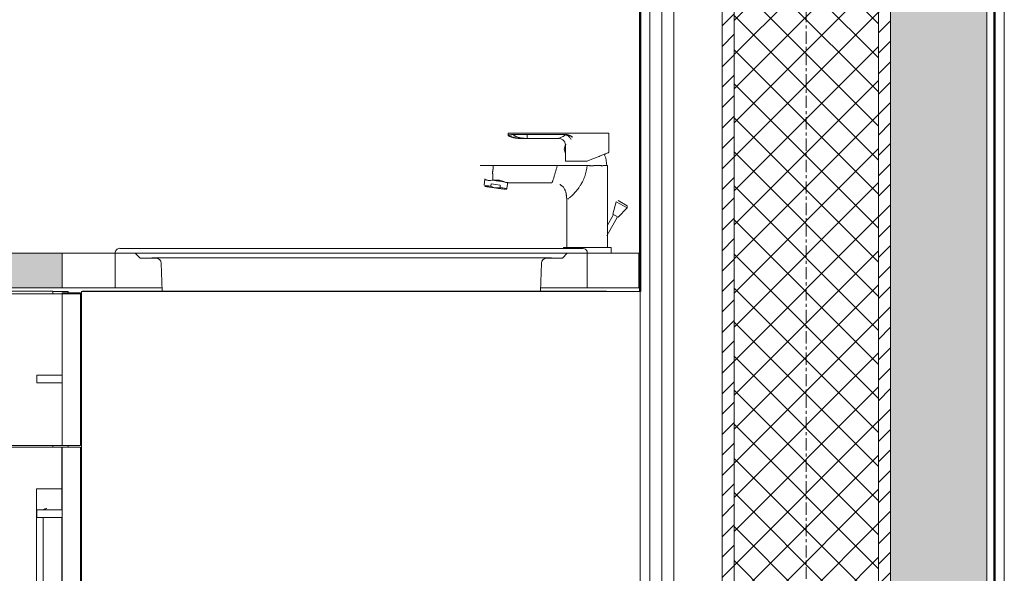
# Model space of a CAD drawing. Header units: millimetres. Extents: x -37728 to 44100, y 631619 to 691915.
# Tile 200 of 256: x -599 to 423, y 685655 to 686230. Entities that reach past the tile are written whole.
import ezdxf

# ---------------------------------------------------------------- set-up
doc = ezdxf.new("R2010")
doc.units = ezdxf.units.MM
doc.linetypes.add('Linia siatki', pattern=[2.2225, 1.27, -0.3175, 0.3175, -0.3175])
doc.layers.add('_XREF', color=7, linetype='Continuous')
for name, color, linetype, lineweight in [('A-GENM', 252, 'Continuous', 5), ('A-WALL', 252, 'Continuous', 35), ('A-WALL-PATT', 252, 'Continuous', 35), ('G-IMPT', 252, 'Continuous', 5), ('I-FURN', 252, 'Continuous', 5), ('P-PIPE', 252, 'Continuous', 5), ('P-SANR-FIXT', 252, 'Continuous', 5), ('S-GRID', 252, 'Continuous', 5)]:
    doc.layers.add(name, color=color, linetype=linetype, lineweight=lineweight)
pattern_1 = [(45, (-605.9514, 3277.6592), (-1.06066, 1.06066), [])]

# ---------------------------------------------------------------- blocks, each defined once
blk = doc.blocks.new('Modele ogólne 2 - Modele ogólne 1-9019300-Przekrój')
at = {"layer": 'A-GENM'}
blk.add_hatch(color=252, dxfattribs=at).paths.add_polyline_path([(66198, 92.4), (66235.26, 92.4), (66235.26, 96), (66173.39, 96), (66173.39, 92.4), (66190.06, 92.4)])
at = {"layer": 'A-GENM', "color": 252}
for p, q in [((66173.39, 96), (66235.26, 96)), ((66240.76, 96), (66235.26, 96)), ((66235.26, 96), (66235.26, 92.4)), ((66240.76, 92.4), (66240.76, 96)), ((66289.76, 95.99), (66289.76, 92.4)), ((66295.13, 96), (66289.77, 96)), ((66295.13, 92.4), (66295.13, 96)), ((66235.26, 92.4), (66173.39, 92.4)), ((66235.26, 92.4), (66240.76, 92.4)), ((66241.54, 92.4), (66240.76, 92.4)), ((66245.62, 92.4), (66241.54, 92.4)), ((66288.98, 92.4), (66284.92, 92.4)), ((66289.76, 92.4), (66288.98, 92.4)), ((66289.76, 92.4), (66295.13, 92.4))]:
    blk.add_line(p, q, dxfattribs=at)
blk = doc.blocks.new('MEBLE szafka kuchenna doł - dzwiczki P-9019310-Przekrój')
at = {"layer": 'G-IMPT', "color": 252}
for p, q in [((66233.28, 55.19), (66233.28, 68.54)), ((66235.23, 54.79), (66233.68, 54.79)), ((66242.05, 19.94), (66242.05, 19.76)), ((66242.05, 19.94), (66242.05, 19.72)), ((66242.7, 19.72), (66242.7, 18.62)), ((66242.7, 19.72), (66242.7, 18.62)), ((66247.4, 18.62), (66247.4, 19.72)), ((66247.4, 18.62), (66247.4, 19.72)), ((66248.05, 19.76), (66248.05, 19.94)), ((66248.05, 19.72), (66248.05, 19.94)), ((66280.6, 19.94), (66280.6, 19.69)), ((66280.6, 19.94), (66280.6, 19.72)), ((66286.6, 19.69), (66286.6, 19.94)), ((66286.6, 19.72), (66286.6, 19.94)), ((66243.37, 17.54), (66243.37, 11.95)), ((66243.37, 17.54), (66243.37, 11.95)), ((66246.72, 11.95), (66246.72, 17.54)), ((66246.72, 11.95), (66246.72, 17.54)), ((66281.92, 17.54), (66281.92, 11.95)), ((66281.92, 17.54), (66281.92, 11.95)), ((66285.27, 11.95), (66285.27, 17.54)), ((66285.27, 11.95), (66285.27, 17.54)), ((66242.75, 11.55), (66242.75, 10)), ((66242.75, 11.55), (66242.75, 10)), ((66243.6, 11.85), (66243.6, 11.65)), ((66243.6, 11.85), (66243.6, 11.65)), ((66246.5, 11.65), (66246.5, 11.85)), ((66246.5, 11.65), (66246.5, 11.84)), ((66247.35, 10), (66247.35, 11.55)), ((66247.35, 10), (66247.35, 11.55)), ((66281.3, 11.55), (66281.3, 10)), ((66281.3, 11.55), (66281.3, 10)), ((66282.15, 11.85), (66282.15, 11.65)), ((66282.15, 11.85), (66282.15, 11.65)), ((66285.05, 11.65), (66285.05, 11.85)), ((66285.05, 11.65), (66285.05, 11.84)), ((66285.9, 10), (66285.9, 11.55)), ((66285.9, 10), (66285.9, 11.55))]:
    blk.add_line(p, q, dxfattribs=at)
at = {"layer": 'G-IMPT', "color": 252, "flags": 128}
for points in [[(66233.68, 54.79), (66233.61, 54.8), (66233.54, 54.82), (66233.48, 54.84), (66233.42, 54.88), (66233.38, 54.93), (66233.34, 54.99), (66233.31, 55.05), (66233.29, 55.12), (66233.28, 55.19)], [(66233.28, 55.19), (66233.29, 55.12), (66233.31, 55.05), (66233.34, 54.99), (66233.38, 54.93), (66233.42, 54.88), (66233.48, 54.84), (66233.54, 54.82), (66233.61, 54.8), (66233.68, 54.79)]]:
    blk.add_lwpolyline(points, dxfattribs=at)
at = {"layer": 'I-FURN', "color": 252}
for p, q in [((66235.26, 91.88), (66237.16, 91.88)), ((66235.26, 91.77), (66235.26, 91.88)), ((66237.16, 91.77), (66237.16, 91.88)), ((66235.23, 69.34), (66235.23, 75.84)), ((66232.58, 52.34), (66232.58, 71.54)), ((66232.58, 71.54), (66235.23, 71.54)), ((66235.23, 41.34), (66235.23, 68.54)), ((66235.23, 52.34), (66232.58, 52.34)), ((66237.13, 47.84), (66237.13, 48.04)), ((66235.23, 20.04), (66235.23, 40.54)), ((66248.05, 19.72), (66247.95, 19.72)), ((66248.05, 19.76), (66247.98, 19.76)), ((66286.6, 19.69), (66286.45, 19.69)), ((66286.6, 19.72), (66286.5, 19.72)), ((66242.77, 11.55), (66242.75, 11.55)), ((66242.77, 11.55), (66242.75, 11.55)), ((66243.38, 11.95), (66243.37, 11.95)), ((66243.38, 11.95), (66243.37, 11.95)), ((66247.32, 11.55), (66247.35, 11.55)), ((66247.32, 11.55), (66247.35, 11.55)), ((66281.33, 11.55), (66281.3, 11.55)), ((66281.33, 11.55), (66281.3, 11.55)), ((66281.93, 11.95), (66281.92, 11.95)), ((66281.93, 11.95), (66281.92, 11.95)), ((66285.87, 11.55), (66285.9, 11.55)), ((66285.87, 11.55), (66285.9, 11.55))]:
    blk.add_line(p, q, dxfattribs=at)
for points, knots in [([(66233.3, 69.35), (66233.33, 69.37), (66233.44, 69.43), (66233.57, 69.47), (66233.68, 69.49)], [0.6634426, 0.6634426, 0.6634426, 0.6634426, 0.75, 1, 1, 1, 1]), ([(66233.68, 69.49), (66233.64, 69.49), (66233.57, 69.47), (66233.49, 69.44), (66233.43, 69.42), (66233.39, 69.4), (66233.35, 69.38), (66233.33, 69.36), (66233.31, 69.35)], [0, 0, 0, 0, 0.125, 0.1875, 0.25, 0.28125, 0.3125, 0.3578711, 0.3578711, 0.3578711, 0.3578711]), ([(66232.98, 55.19), (66232.98, 55.15), (66232.99, 55.05), (66233.03, 54.86), (66233.12, 54.69), (66233.23, 54.58), (66233.3, 54.54), (66233.35, 54.5), (66233.39, 54.48), (66233.43, 54.46), (66233.49, 54.44), (66233.57, 54.41), (66233.64, 54.4), (66233.68, 54.39)], [0, 0, 0, 0, 0.125, 0.25, 0.5, 0.5625, 0.625, 0.6875, 0.71875, 0.75, 0.8125, 0.875, 1, 1, 1, 1])]:
    blk.add_open_spline(points, degree=3, knots=knots, dxfattribs=at)
blk.add_open_spline([(66233.68, 54.39), (66233.57, 54.41), (66233.37, 54.47), (66233.16, 54.64), (66233.02, 54.87), (66232.99, 55.08), (66232.98, 55.19)], degree=3, dxfattribs=at)
blk = doc.blocks.new('MEBLE szafka kuchenna doł - 3 szuflady-9019311-Przekrój')
at = {"layer": 'G-IMPT', "color": 252}
for p, q in [((66242.05, 19.94), (66242.05, 19.76)), ((66242.05, 19.94), (66242.05, 19.72)), ((66242.7, 19.76), (66242.7, 17.63)), ((66242.7, 19.72), (66242.7, 18.62)), ((66247.4, 17.63), (66247.4, 19.76)), ((66247.4, 18.62), (66247.4, 19.72)), ((66248.05, 19.76), (66248.05, 19.94)), ((66248.05, 19.72), (66248.05, 19.94)), ((66280.6, 19.94), (66280.6, 19.69)), ((66280.6, 19.94), (66280.6, 19.72)), ((66281.25, 19.69), (66281.25, 17.66)), ((66285.95, 17.66), (66285.95, 19.69)), ((66286.6, 19.69), (66286.6, 19.94)), ((66286.6, 19.72), (66286.6, 19.94)), ((66242.7, 17.63), (66242.7, 17.54)), ((66243.37, 17.63), (66243.37, 11.95)), ((66243.37, 17.54), (66243.37, 11.95)), ((66246.72, 11.95), (66246.72, 17.63)), ((66246.72, 11.95), (66246.72, 17.54)), ((66247.4, 17.54), (66247.4, 17.63)), ((66281.25, 17.66), (66281.25, 17.54)), ((66281.92, 17.66), (66281.92, 11.95)), ((66281.92, 17.54), (66281.92, 11.95)), ((66285.27, 11.95), (66285.27, 17.66)), ((66285.27, 11.95), (66285.27, 17.54)), ((66285.95, 17.54), (66285.95, 17.66)), ((66242.75, 11.55), (66242.75, 9.85)), ((66242.75, 11.55), (66242.75, 10)), ((66243.6, 11.95), (66243.6, 11.55)), ((66243.6, 11.95), (66243.6, 11.55)), ((66246.5, 11.55), (66246.5, 11.95)), ((66246.5, 11.65), (66246.5, 11.85)), ((66247.35, 9.85), (66247.35, 11.55)), ((66247.35, 10), (66247.35, 11.55)), ((66281.3, 11.55), (66281.3, 9.85)), ((66281.3, 11.55), (66281.3, 10)), ((66282.15, 11.95), (66282.15, 11.55)), ((66282.15, 11.95), (66282.15, 11.55)), ((66285.05, 11.55), (66285.05, 11.95)), ((66285.05, 11.65), (66285.05, 11.85)), ((66285.9, 9.85), (66285.9, 11.55)), ((66285.9, 10), (66285.9, 11.55))]:
    blk.add_line(p, q, dxfattribs=at)
at = {"layer": 'I-FURN', "color": 252}
for p, q in [((66237.26, 19.94), (66237.26, 92)), ((66295.26, 92), (66237.26, 92)), ((66291.76, 92.05), (66237.36, 92.05)), ((66295.26, 92), (66295.26, 19.94)), ((66235.26, 91.77), (66237.16, 91.77)), ((66235.26, 76.04), (66235.26, 91.77)), ((66237.16, 76.04), (66237.16, 91.77)), ((66232.61, 82.54), (66232.61, 83.34)), ((66232.61, 83.34), (66235.26, 83.34)), ((66232.61, 82.54), (66235.26, 82.54)), ((66235.26, 76.04), (66237.16, 76.04)), ((66235.26, 75.84), (66237.16, 75.84)), ((66235.26, 48.04), (66235.26, 75.84)), ((66237.16, 48.04), (66237.16, 75.84)), ((66232.61, 68.54), (66232.61, 69.34)), ((66232.61, 69.34), (66235.26, 69.34)), ((66232.61, 68.54), (66235.26, 68.54)), ((66235.26, 48.04), (66237.16, 48.04)), ((66235.26, 47.84), (66237.16, 47.84)), ((66235.26, 20.04), (66235.26, 47.84)), ((66237.16, 20.04), (66237.16, 47.84)), ((66232.61, 40.54), (66232.61, 41.34)), ((66232.61, 41.34), (66235.26, 41.34)), ((66232.61, 40.54), (66235.26, 40.54)), ((66235.26, 20.04), (66237.16, 20.04)), ((66237.26, 19.94), (66244.34, 19.94)), ((66242.51, 19.76), (66242.05, 19.76)), ((66242.66, 19.72), (66242.05, 19.72)), ((66242.51, 19.76), (66245.9, 19.76)), ((66245.9, 20.04), (66244.34, 20.04)), ((66245.9, 19.76), (66245.9, 20.04)), ((66246.72, 20.04), (66245.9, 20.04)), ((66245.9, 19.76), (66247.89, 19.76)), ((66246.72, 19.94), (66282.89, 19.94)), ((66248.05, 19.72), (66247.49, 19.72)), ((66248.05, 19.76), (66247.89, 19.76)), ((66281.07, 19.69), (66280.6, 19.69)), ((66281.07, 19.69), (66284.45, 19.69)), ((66284.45, 20.02), (66282.89, 20.02)), ((66284.45, 19.69), (66284.45, 20.02)), ((66285.27, 20.02), (66284.45, 20.02)), ((66284.45, 19.69), (66286.45, 19.69)), ((66285.27, 19.94), (66295.26, 19.94)), ((66286.6, 19.69), (66286.45, 19.69)), ((66286.6, 19.72), (66286.5, 19.72)), ((66244.25, 17.63), (66242.7, 17.63)), ((66243.34, 17.54), (66242.7, 17.54)), ((66244.25, 17.63), (66247.4, 17.63)), ((66246.77, 17.54), (66247.4, 17.54)), ((66282.81, 17.66), (66281.25, 17.66)), ((66281.9, 17.54), (66281.25, 17.54)), ((66282.81, 17.66), (66285.95, 17.66)), ((66285.32, 17.54), (66285.95, 17.54)), ((66246.09, 11.55), (66242.75, 11.55)), ((66242.77, 11.55), (66242.75, 11.55)), ((66243.38, 11.95), (66243.37, 11.95)), ((66243.38, 11.95), (66243.37, 11.95)), ((66243.38, 11.95), (66246.72, 11.95)), ((66246.09, 11.55), (66247.35, 11.55)), ((66247.32, 11.55), (66247.35, 11.55)), ((66284.64, 11.55), (66281.3, 11.55)), ((66281.33, 11.55), (66281.3, 11.55)), ((66281.93, 11.95), (66281.92, 11.95)), ((66281.93, 11.95), (66281.92, 11.95)), ((66281.93, 11.95), (66285.27, 11.95)), ((66284.64, 11.55), (66285.9, 11.55)), ((66285.87, 11.55), (66285.9, 11.55)), ((66242.75, 9.85), (66246.09, 9.85)), ((66247.35, 9.85), (66246.09, 9.85)), ((66281.3, 9.85), (66284.64, 9.85)), ((66285.9, 9.85), (66284.64, 9.85))]:
    blk.add_line(p, q, dxfattribs=at)
blk = doc.blocks.new('MEBLE szafka kuchenna doł - dzwiczki L-9019312-Przekrój')
at = {"layer": 'G-IMPT', "color": 252}
for p, q in [((66179.06, 19.72), (66179.06, 17.54)), ((66179.06, 19.72), (66179.06, 17.54)), ((66183.76, 17.54), (66183.76, 19.72)), ((66183.76, 17.54), (66183.76, 19.72)), ((66184.41, 19.72), (66184.41, 19.99)), ((66184.41, 19.72), (66184.41, 19.99)), ((66228.41, 19.99), (66228.41, 19.76)), ((66228.41, 19.99), (66228.41, 19.69)), ((66229.06, 19.76), (66229.06, 17.63)), ((66229.06, 19.69), (66229.06, 17.66)), ((66233.76, 17.63), (66233.76, 19.76)), ((66233.76, 17.66), (66233.76, 19.69)), ((66179.73, 17.54), (66179.73, 11.95)), ((66179.73, 17.54), (66179.73, 11.95)), ((66183.08, 11.95), (66183.08, 17.54)), ((66183.08, 11.95), (66183.08, 17.54)), ((66229.73, 17.63), (66229.73, 11.95)), ((66229.73, 17.63), (66229.73, 11.95)), ((66233.08, 11.95), (66233.08, 17.63)), ((66233.08, 11.95), (66233.08, 17.63)), ((66179.11, 11.55), (66179.11, 10)), ((66179.11, 11.55), (66179.11, 10.9)), ((66179.96, 11.95), (66179.96, 11.55)), ((66179.96, 11.95), (66179.96, 11.75)), ((66182.85, 11.55), (66182.85, 11.95)), ((66182.85, 11.55), (66182.85, 11.95)), ((66183.71, 10), (66183.71, 11.55)), ((66183.71, 10.9), (66183.71, 11.55)), ((66229.11, 11.55), (66229.11, 10)), ((66229.11, 11.55), (66229.11, 10.9)), ((66229.96, 11.95), (66229.96, 11.55)), ((66229.96, 11.95), (66229.96, 11.55)), ((66232.85, 11.55), (66232.85, 11.95)), ((66232.85, 11.75), (66232.85, 11.95)), ((66233.71, 10), (66233.71, 11.55)), ((66233.71, 10.9), (66233.71, 11.55)), ((66179.11, 10.34), (66179.11, 10)), ((66183.71, 10), (66183.71, 10.34)), ((66229.11, 10.34), (66229.11, 10)), ((66233.71, 10), (66233.71, 10.34))]:
    blk.add_line(p, q, dxfattribs=at)
at = {"layer": 'I-FURN', "color": 252}
for p, q in [((66234.29, 92.05), (66177.49, 92.05)), ((66177.49, 92.05), (66177.49, 91.93)), ((66235.89, 92), (66234.29, 92)), ((66234.29, 92), (66234.29, 91.77)), ((66235.89, 91.88), (66235.89, 92)), ((66177.49, 91.93), (66175.89, 91.93)), ((66175.89, 91.93), (66175.89, 19.94)), ((66175.99, 91.77), (66235.26, 91.77)), ((66175.99, 91.77), (66175.99, 76.04)), ((66177.49, 91.77), (66177.49, 91.93)), ((66215.49, 83.34), (66196.29, 83.34)), ((66196.29, 83.34), (66196.29, 82.54)), ((66215.49, 82.54), (66215.49, 83.34)), ((66196.29, 82.54), (66215.49, 82.54)), ((66175.98, 75.84), (66235.23, 75.84)), ((66175.98, 75.84), (66175.98, 20.04)), ((66175.99, 76.04), (66235.26, 76.04)), ((66177.49, 75.84), (66177.49, 76.04)), ((66234.29, 76.04), (66234.29, 75.84)), ((66235.89, 75.84), (66235.89, 76.04)), ((66181.4, 71.54), (66180.6, 71.54)), ((66180.6, 71.54), (66180.6, 52.34)), ((66181.4, 52.34), (66181.4, 71.54)), ((66180.6, 52.34), (66181.4, 52.34)), ((66175.89, 20.04), (66174.46, 20.04)), ((66174.46, 20.04), (66174.46, 19.72)), ((66174.46, 19.72), (66179.8, 19.72)), ((66175.89, 19.94), (66177.49, 19.94)), ((66175.98, 20.04), (66235.23, 20.04)), ((66177.49, 19.94), (66177.49, 20.04)), ((66177.49, 19.99), (66234.29, 19.99)), ((66184.41, 19.72), (66179.8, 19.72)), ((66184.32, 19.72), (66184.16, 19.72)), ((66184.32, 19.72), (66184.25, 19.72)), ((66229.75, 19.76), (66228.41, 19.76)), ((66229.06, 19.69), (66228.41, 19.69)), ((66233.01, 19.76), (66229.78, 19.76)), ((66233.01, 19.76), (66238.35, 19.76)), ((66233.67, 19.69), (66238.35, 19.69)), ((66234.29, 20.04), (66234.29, 19.94)), ((66234.29, 19.94), (66235.89, 19.94)), ((66235.89, 19.94), (66235.89, 20.04)), ((66237.26, 20.04), (66237.16, 20.04)), ((66238.35, 19.76), (66238.35, 19.94)), ((66238.35, 19.69), (66238.35, 19.76)), ((66179.06, 17.54), (66179.19, 17.54)), ((66179.06, 17.54), (66179.15, 17.54)), ((66183.76, 17.54), (66179.19, 17.54)), ((66183.76, 17.54), (66183.66, 17.54)), ((66229.15, 17.66), (66229.06, 17.66)), ((66233.62, 17.63), (66229.06, 17.63)), ((66233.62, 17.63), (66233.76, 17.63)), ((66233.67, 17.66), (66233.76, 17.66)), ((66183.46, 11.55), (66179.11, 11.55)), ((66179.13, 11.55), (66179.11, 11.55)), ((66179.73, 11.95), (66181.22, 11.95)), ((66179.73, 11.95), (66179.74, 11.95)), ((66183.08, 11.95), (66181.22, 11.95)), ((66183.08, 11.95), (66183.07, 11.95)), ((66183.46, 11.55), (66183.71, 11.55)), ((66183.68, 11.55), (66183.71, 11.55)), ((66229.11, 11.55), (66229.36, 11.55)), ((66229.11, 11.55), (66229.13, 11.55)), ((66233.71, 11.55), (66229.36, 11.55)), ((66231.59, 11.95), (66229.73, 11.95)), ((66229.74, 11.95), (66229.73, 11.95)), ((66231.59, 11.95), (66233.08, 11.95)), ((66233.07, 11.95), (66233.08, 11.95)), ((66233.71, 11.55), (66233.68, 11.55))]:
    blk.add_line(p, q, dxfattribs=at)
for points in [[(66213.19, 83.34), (66213.21, 83.34), (66213.25, 83.34), (66213.3, 83.34), (66213.33, 83.34), (66213.35, 83.34), (66213.36, 83.34), (66213.37, 83.34)], [(66198.59, 82.54), (66198.57, 82.54), (66198.53, 82.54), (66198.49, 82.54), (66198.46, 82.54), (66198.43, 82.54), (66198.42, 82.54), (66198.42, 82.54)], [(66180.6, 69.24), (66180.6, 69.26), (66180.6, 69.3), (66180.6, 69.34), (66180.6, 69.38), (66180.6, 69.4), (66180.6, 69.41), (66180.6, 69.42)], [(66181.4, 54.64), (66181.4, 54.62), (66181.4, 54.58), (66181.4, 54.54), (66181.4, 54.5), (66181.4, 54.48), (66181.4, 54.47), (66181.4, 54.47)]]:
    blk.add_open_spline(points, degree=3, knots=[0.5, 0.5, 0.5, 0.5, 0.5625, 0.625, 0.6875, 0.71875, 0.75, 0.75, 0.75, 0.75], dxfattribs=at)
blk = doc.blocks.new('ARu Rura spustowa okrągła ___FK_04_0 - Na ziemię _φ10_-9220853-Przekrój')
at = {"layer": 'P-PIPE', "color": 252}
blk.add_line((66333.06, 241.63), (66333.06, 6.63), dxfattribs=at)
blk = doc.blocks.new('Stainless steel double bowl kitchen sink - J - 870510901 - 870510901 Stainless Steel-9242415-Przekrój')
at = {"layer": 'A-GENM', "color": 252}
for p, q in [((66289.3, 96.49), (66241.24, 96.49)), ((66289.76, 96), (66240.76, 96)), ((66240.76, 95.99), (66242.85, 95.99)), ((66242.85, 95.99), (66243.35, 95.49)), ((66243.35, 95.49), (66244.98, 95.49)), ((66244.57, 95.5), (66286.07, 95.5)), ((66285.56, 95.49), (66287.19, 95.49)), ((66287.19, 95.49), (66287.69, 95.99)), ((66287.69, 95.99), (66289.78, 95.99)), ((66245.53, 94.96), (66245.63, 92.05)), ((66284.91, 92.05), (66285.01, 94.96))]:
    blk.add_line(p, q, dxfattribs=at)
for centre, radius, start, end in [((66241.24, 96.02), 0.477, 90, 182.7689), ((66289.3, 96.02), 0.477, 357.2311, 90), ((66244.98, 94.94), 0.552, 2, 90), ((66285.56, 94.94), 0.552, 90, 178)]:
    blk.add_arc(centre, radius, start, end, dxfattribs=at)
blk = doc.blocks.new('Sanitary_Taps-Mixers_DURAVIT-AG_A-1-Single-lever-washbasin-mixer A11010 - A_1 Single lever washbasin mixer with pop-up waste - A11010001010-8252695-Przekrój')
at = {"layer": 'G-IMPT', "color": 252}
for p, q in [((66281.56, 108.45), (66281.56, 108.24)), ((66292.01, 106.45), (66292.01, 108.45)), ((66283.26, 107.9), (66286.81, 107.9)), ((66283.26, 107.9), (66286.81, 107.9)), ((66287.37, 106.8), (66287.5, 107.26)), ((66287.5, 106.34), (66287.37, 106.8)), ((66287.59, 107.26), (66287.5, 107.26)), ((66287.51, 107.2), (66287.51, 105.55)), ((66291.86, 96.6), (66291.86, 105.1)), ((66279.14, 103.68), (66279.05, 103.04)), ((66281.42, 102.7), (66281.51, 103.35)), ((66287.66, 101.53), (66287.66, 96.6)), ((66292.78, 101.34), (66292.42, 100.05)), ((66292.98, 99.73), (66293.91, 100.69)), ((66293.91, 100.69), (66293.92, 100.92)), ((66291.79, 97.78), (66292.92, 99.76)), ((66292.48, 100.01), (66291.82, 98.84)), ((66287.3, 96.6), (66287.3, 96.49)), ((66292.25, 96), (66292.25, 96.6))]:
    blk.add_line(p, q, dxfattribs=at)
at = {"layer": 'G-IMPT', "color": 252, "flags": 128}
for points in [[(66287.51, 107.2), (66287.49, 107.37), (66287.43, 107.52), (66287.34, 107.66), (66287.22, 107.77), (66287.01, 107.87), (66286.92, 107.89)], [(66291.51, 106.25), (66291.68, 105.9), (66291.81, 105.05)], [(66281.53, 103.3), (66282.04, 103.3), (66282.54, 103.3), (66283.05, 103.3), (66283.55, 103.3), (66284.06, 103.3), (66284.56, 103.3), (66285.07, 103.3), (66285.57, 103.3), (66286.08, 103.3)], [(66286.08, 103.3), (66285.57, 103.3), (66285.07, 103.3), (66284.56, 103.3), (66284.06, 103.3), (66283.55, 103.3), (66283.05, 103.3), (66282.54, 103.3), (66282.04, 103.3), (66281.53, 103.3)], [(66281.31, 102.62), (66281.37, 102.66), (66281.42, 102.7)], [(66281.42, 102.7), (66281.37, 102.66), (66281.31, 102.62)], [(66287.66, 101.53), (66287.55, 102.37), (66287.29, 102.84), (66286.95, 103.12), (66286.92, 103.13)], [(66287.66, 101.53), (66287.55, 102.37), (66287.29, 102.84), (66286.95, 103.12), (66286.92, 103.13)]]:
    blk.add_lwpolyline(points, dxfattribs=at)
at = {"layer": 'P-SANR-FIXT', "color": 252}
for p, q in [((66281.56, 108.45), (66282.06, 108.45)), ((66287.77, 108.45), (66282.06, 108.45)), ((66287.77, 108.45), (66288.24, 108.45)), ((66289.76, 108.45), (66288.24, 108.45)), ((66289.76, 108.45), (66292.01, 108.45)), ((66282.76, 107.98), (66282.67, 108.01)), ((66287.59, 108.3), (66283.52, 108.3)), ((66287.15, 108.06), (66287.27, 108.12)), ((66287.27, 108.12), (66287.42, 108.2)), ((66287.42, 108.2), (66287.57, 108.28)), ((66287.5, 106.34), (66287.5, 107.26)), ((66287.51, 105.55), (66289.76, 105.55)), ((66289.76, 105.1), (66290.08, 105.1)), ((66290.43, 105.1), (66291.25, 105.1)), ((66291.42, 105.1), (66291.72, 105.1)), ((66291.79, 105.1), (66291.86, 105.1)), ((66280.32, 103.51), (66279.97, 103.56)), ((66281.16, 103.4), (66280.32, 103.51)), ((66279.05, 103.04), (66279.17, 103.02)), ((66279.17, 103.02), (66279.32, 103)), ((66279.32, 103), (66279.52, 102.97)), ((66279.52, 102.97), (66279.76, 102.94)), ((66279.76, 102.94), (66279.79, 103.18)), ((66279.79, 103.18), (66280.27, 103.12)), ((66280.27, 103.12), (66280.74, 103.05)), ((66280.71, 102.8), (66280.74, 103.05)), ((66280.71, 102.8), (66281.42, 102.7)), ((66293.91, 100.69), (66292.78, 101.34)), ((66293.92, 100.92), (66292.97, 101.46)), ((66292.98, 99.73), (66292.42, 100.05)), ((66291.19, 96.6), (66287.3, 96.6)), ((66291.19, 96.6), (66292.25, 96.6))]:
    blk.add_line(p, q, dxfattribs=at)
at = {"layer": 'P-SANR-FIXT', "color": 252, "flags": 128}
for points in [[(66281.56, 108.2), (66281.56, 108.21), (66281.56, 108.24)], [(66281.56, 108.24), (66281.56, 108.21), (66281.56, 108.2)], [(66283.52, 108.3), (66282.79, 108.3), (66282.06, 108.3)], [(66283.35, 107.91), (66283.2, 107.92), (66283.06, 107.94), (66282.96, 107.95)], [(66286.81, 107.9), (66286.82, 107.91), (66286.85, 107.92), (66286.89, 107.93), (66286.96, 107.96)], [(66286.96, 107.96), (66287.04, 108), (66287.15, 108.06)], [(66280, 105.1), (66278.78, 105.1), (66278.66, 105.1)], [(66286.66, 105.1), (66283.33, 105.1), (66280, 105.1)], [(66290.4, 105.05), (66290.1, 105.05), (66289.99, 105.05)], [(66291.39, 105.05), (66291.33, 105.05), (66291.19, 105.05)], [(66280.22, 102.77), (66279.98, 102.83), (66279.76, 102.94)]]:
    blk.add_lwpolyline(points, dxfattribs=at)
at = {"layer": 'P-SANR-FIXT', "color": 252}
for points in [[(66281.56, 108.24), (66281.56, 108.25), (66281.57, 108.26), (66281.61, 108.27), (66281.67, 108.28), (66281.75, 108.29), (66281.84, 108.29), (66281.95, 108.3), (66282.02, 108.3), (66282.06, 108.3)], [(66281.67, 108.28), (66281.64, 108.27), (66281.58, 108.26), (66281.56, 108.25), (66281.56, 108.24)], [(66282.06, 108.3), (66282.03, 108.3), (66281.99, 108.3), (66281.95, 108.3)], [(66283.26, 107.9), (66283.25, 107.9), (66283.25, 107.9), (66283.24, 107.9)], [(66287.57, 108.28), (66287.57, 108.29), (66287.58, 108.3), (66287.59, 108.3)], [(66288.09, 107.81), (66288.07, 107.85), (66288.02, 107.92), (66287.93, 108.03), (66287.82, 108.13), (66287.7, 108.22), (66287.61, 108.26), (66287.57, 108.28)], [(66287.59, 108.3), (66287.62, 108.3), (66287.68, 108.3), (66287.74, 108.28), (66287.77, 108.27)], [(66287.77, 108.27), (66287.74, 108.28), (66287.71, 108.29), (66287.68, 108.29)], [(66287.86, 108.24), (66287.83, 108.25), (66287.8, 108.26), (66287.77, 108.27)], [(66286.66, 105.1), (66286.63, 105), (66286.57, 104.79), (66286.51, 104.58), (66286.48, 104.47)], [(66289.51, 103.95), (66289.64, 104.32), (66289.72, 104.71), (66289.76, 105.1)], [(66280.22, 102.77), (66280.3, 102.76), (66280.46, 102.76), (66280.63, 102.78), (66280.71, 102.8)], [(66288.29, 102.08), (66288.4, 102.19), (66288.64, 102.44), (66288.87, 102.75), (66288.98, 102.91)], [(66287.75, 101.6), (66287.8, 101.64), (66287.88, 101.7), (66287.97, 101.78)], [(66287.97, 101.78), (66288.06, 101.86), (66288.17, 101.96), (66288.29, 102.08)]]:
    blk.add_open_spline(points, degree=3, dxfattribs=at)
for points, knots in [([(66281.56, 108.24), (66281.57, 108.24), (66281.6, 108.22), (66281.65, 108.19), (66281.73, 108.15), (66281.87, 108.09), (66282.04, 108.04), (66282.21, 108), (66282.39, 107.96), (66282.64, 107.93), (66282.94, 107.91), (66283.18, 107.91), (66283.29, 107.9)], [0, 0, 0, 0, 0.025, 0.05, 0.1, 0.2, 0.3, 0.4, 0.5, 0.6, 0.8, 1, 1, 1, 1]), ([(66283.29, 107.9), (66283.18, 107.91), (66282.94, 107.91), (66282.64, 107.93), (66282.39, 107.96), (66282.21, 108), (66282.04, 108.04), (66281.87, 108.09), (66281.73, 108.15), (66281.65, 108.19), (66281.6, 108.22), (66281.57, 108.24), (66281.56, 108.24)], [0, 0, 0, 0, 0.2, 0.4, 0.5, 0.6, 0.7, 0.8, 0.9, 0.95, 0.975, 1, 1, 1, 1]), ([(66283.24, 107.9), (66283.18, 107.9), (66283.06, 107.9), (66282.87, 107.9), (66282.68, 107.9), (66282.48, 107.92), (66282.29, 107.94), (66282.1, 107.98), (66281.94, 108.03), (66281.82, 108.07), (66281.73, 108.11), (66281.66, 108.14), (66281.6, 108.17), (66281.58, 108.19), (66281.56, 108.2)], [-0.9869063, -0.9869063, -0.9869063, -0.9869063, -0.8888889, -0.7777778, -0.6666667, -0.5555556, -0.4444444, -0.3333333, -0.2222222, -0.1666667, -0.1111111, -0.0555556, -0.0277778, 0, 0, 0, 0]), ([(66282.06, 108.3), (66282.07, 108.3), (66282.08, 108.29), (66282.08, 108.28), (66282.09, 108.27), (66282.11, 108.26), (66282.16, 108.22), (66282.21, 108.19), (66282.28, 108.15), (66282.36, 108.11), (66282.45, 108.08), (66282.49, 108.06)], [0, 0, 0, 0, 0.1, 0.25, 0.45, 0.55, 0.6, 0.65, 0.7, 0.75, 0.8, 0.8, 0.8, 0.8]), ([(66282.49, 108.06), (66282.54, 108.04), (66282.65, 108.01), (66282.91, 107.95), (66283.16, 107.92), (66283.35, 107.91)], [0.8, 0.8, 0.8, 0.8, 0.85, 0.9, 1, 1, 1, 1]), ([(66283.52, 108.3), (66283.52, 108.29), (66283.52, 108.27), (66283.52, 108.24), (66283.52, 108.2), (66283.52, 108.16), (66283.52, 108.12), (66283.52, 108.07), (66283.52, 108.01), (66283.52, 107.96), (66283.52, 107.94), (66283.52, 107.93)], [0, 0, 0, 0, 0.03125, 0.0625, 0.125, 0.1875, 0.25, 0.375, 0.5, 0.75, 1, 1, 1, 1]), ([(66287.77, 108.27), (66287.8, 108.26), (66287.86, 108.24), (66287.95, 108.2), (66288.01, 108.17), (66288.07, 108.14), (66288.12, 108.11), (66288.18, 108.07), (66288.22, 108.04), (66288.24, 108.03)], [0, 0, 0, 0, 0.166667, 0.333333, 0.5, 0.583333, 0.666667, 0.833333, 1, 1, 1, 1]), ([(66288.24, 108.03), (66288.21, 108.05), (66288.16, 108.08), (66288.1, 108.12), (66288.06, 108.14), (66288.04, 108.15), (66288.03, 108.16)], [0, 0, 0, 0, 0.25, 0.375, 0.4375, 0.5, 0.5, 0.5, 0.5]), ([(66291.98, 106.44), (66291.99, 106.44), (66292.01, 106.45), (66292.01, 106.45), (66291.99, 106.44), (66291.94, 106.42), (66291.85, 106.39), (66291.74, 106.34), (66291.62, 106.29), (66291.46, 106.23), (66291.29, 106.16), (66291.04, 106.06), (66290.54, 105.86), (66290.09, 105.68), (66289.76, 105.55)], [0.4444444, 0.4444444, 0.4444444, 0.4444444, 0.4791667, 0.5138889, 0.5486111, 0.5833333, 0.6180556, 0.6527778, 0.6875, 0.7222222, 0.7569444, 0.7916667, 0.8611111, 1, 1, 1, 1]), ([(66279.97, 103.57), (66279.97, 103.59), (66279.98, 103.66), (66279.98, 103.75), (66279.98, 103.84), (66279.98, 103.91), (66279.98, 103.97), (66279.98, 104.01), (66279.98, 104.04), (66279.98, 104.05), (66279.97, 104.07), (66279.97, 104.1), (66279.97, 104.15), (66279.95, 104.21), (66279.94, 104.3), (66279.94, 104.38), (66279.95, 104.47), (66279.96, 104.55), (66279.98, 104.63), (66279.98, 104.68), (66279.99, 104.71), (66279.99, 104.73), (66279.99, 104.76), (66280, 104.79), (66280, 104.84), (66280, 104.92), (66280, 105.01), (66280, 105.07), (66280, 105.1)], [0, 0, 0, 0, 0.1, 0.2, 0.25, 0.3, 0.35, 0.375, 0.3875, 0.4, 0.4125, 0.425, 0.45, 0.5, 0.55, 0.6, 0.65, 0.7, 0.75, 0.775, 0.7875, 0.8, 0.8125, 0.825, 0.85, 0.9, 0.95, 1, 1, 1, 1]), ([(66286.48, 104.47), (66286.45, 104.37), (66286.39, 104.16), (66286.32, 103.91), (66286.26, 103.72), (66286.22, 103.59), (66286.19, 103.49), (66286.16, 103.42), (66286.13, 103.37), (66286.11, 103.33), (66286.09, 103.31), (66286.09, 103.31)], [0.2222222, 0.2222222, 0.2222222, 0.2222222, 0.3333333, 0.4444444, 0.5, 0.5555556, 0.6111111, 0.6666667, 0.7222222, 0.7777778, 0.8888889, 0.8888889, 0.8888889, 0.8888889]), ([(66289.76, 105.1), (66289.59, 105.1), (66289.33, 105.1), (66289.04, 105.1), (66288.87, 105.1), (66288.74, 105.1), (66288.62, 105.1), (66288.45, 105.1), (66288.25, 105.1), (66288.05, 105.1), (66287.88, 105.1), (66287.75, 105.1), (66287.62, 105.1), (66287.44, 105.1), (66287.13, 105.1), (66286.85, 105.1), (66286.66, 105.1)], [-1, -1, -1, -1, -0.833333, -0.75, -0.708333, -0.666667, -0.625, -0.583333, -0.5, -0.416667, -0.375, -0.333333, -0.291667, -0.25, -0.166667, 0, 0, 0, 0]), ([(66279.11, 103.68), (66279.11, 103.68), (66279.11, 103.68), (66279.13, 103.67), (66279.15, 103.66), (66279.17, 103.65), (66279.19, 103.64), (66279.2, 103.63), (66279.21, 103.62), (66279.23, 103.62), (66279.25, 103.61), (66279.27, 103.6), (66279.3, 103.59), (66279.34, 103.58), (66279.38, 103.57), (66279.44, 103.56), (66279.54, 103.54), (66279.73, 103.54), (66279.89, 103.56), (66279.97, 103.57)], [-1, -1, -1, -1, -0.916667, -0.833333, -0.791667, -0.75, -0.708333, -0.6875, -0.666667, -0.645833, -0.625, -0.583333, -0.541667, -0.5, -0.458333, -0.416667, -0.333333, -0.166667, 0, 0, 0, 0]), ([(66281.5, 103.31), (66281.48, 103.31), (66281.41, 103.32), (66281.28, 103.36), (66281.17, 103.39), (66281.1, 103.41), (66281.05, 103.43), (66280.99, 103.45), (66280.93, 103.47), (66280.88, 103.48), (66280.84, 103.5), (66280.81, 103.5), (66280.78, 103.51), (66280.73, 103.52), (66280.68, 103.54), (66280.61, 103.56), (66280.52, 103.57), (66280.4, 103.58), (66280.2, 103.59), (66280.06, 103.58), (66279.97, 103.57)], [0.125, 0.125, 0.125, 0.125, 0.25, 0.375, 0.4375, 0.46875, 0.5, 0.53125, 0.5625, 0.59375, 0.609375, 0.625, 0.640625, 0.65625, 0.6875, 0.71875, 0.75, 0.8125, 0.875, 1, 1, 1, 1]), ([(66288.98, 102.91), (66289, 102.95), (66289.11, 103.11), (66289.21, 103.28), (66289.27, 103.41)], [0.5555814, 0.5555814, 0.5555814, 0.5555814, 0.5833333, 0.6666667, 0.6666667, 0.6666667, 0.6666667]), ([(66289.27, 103.41), (66289.32, 103.5), (66289.4, 103.67), (66289.47, 103.86), (66289.51, 103.95)], [0.6666717, 0.6666717, 0.6666717, 0.6666717, 0.7222222, 0.7777778, 0.7777778, 0.7777778, 0.7777778]), ([(66280.22, 102.77), (66280.15, 102.78), (66280.03, 102.8), (66279.85, 102.82), (66279.67, 102.85), (66279.52, 102.87), (66279.38, 102.89), (66279.27, 102.9), (66279.19, 102.92), (66279.14, 102.92), (66279.13, 102.92), (66279.14, 102.92), (66279.17, 102.92), (66279.22, 102.91), (66279.27, 102.9), (66279.28, 102.9)], [0, 0, 0, 0, 0.0555556, 0.1111111, 0.1666667, 0.2222222, 0.2777778, 0.3333333, 0.3888889, 0.4444444, 0.5138889, 0.5486111, 0.5833333, 0.6527778, 0.6666667, 0.6666667, 0.6666667, 0.6666667]), ([(66279.52, 102.87), (66279.53, 102.87), (66279.61, 102.86), (66279.83, 102.83), (66280.06, 102.79), (66280.22, 102.77)], [0.7777872, 0.7777872, 0.7777872, 0.7777872, 0.7916667, 0.8611111, 1, 1, 1, 1]), ([(66280.22, 102.77), (66280.34, 102.75), (66280.5, 102.73), (66280.72, 102.7), (66280.81, 102.69), (66280.86, 102.68)], [0, 0, 0, 0, 0.2, 0.3, 0.4, 0.4, 0.4, 0.4]), ([(66281.26, 102.63), (66281.22, 102.63), (66281.13, 102.64), (66280.93, 102.67), (66280.72, 102.7), (66280.48, 102.74), (66280.31, 102.76), (66280.22, 102.77)], [0.2, 0.2, 0.2, 0.2, 0.4, 0.55, 0.7, 0.85, 1, 1, 1, 1])]:
    blk.add_open_spline(points, degree=3, knots=knots, dxfattribs=at)
blk = doc.blocks.new('Sanitary_Taps-Mixers_DURAVIT-AG_A-1-Single-lever-washbasin-mixer A11010 - A_1 Single lever washbasin mixer with pop-up waste - A11010001010-V1-Przekrój')
at = {"layer": 'G-IMPT', "color": 252}
for p, q in [((66292.01, 106.45), (66292.01, 108.45)), ((66281.56, 108.35), (66281.56, 108.24)), ((66283.26, 107.9), (66286.81, 107.9)), ((66283.26, 107.9), (66286.81, 107.9)), ((66287.37, 106.8), (66287.4, 106.9)), ((66287.44, 106.57), (66287.37, 106.8)), ((66287.51, 106.32), (66287.51, 105.55)), ((66291.74, 105.54), (66291.76, 105.39)), ((66287.01, 103.07), (66286.95, 103.12)), ((66287.01, 103.07), (66286.95, 103.12)), ((66287.18, 102.94), (66287.04, 103.05)), ((66287.18, 102.94), (66287.04, 103.05)), ((66287.5, 102.46), (66287.4, 102.65)), ((66287.5, 102.46), (66287.4, 102.65)), ((66287.66, 101.53), (66287.57, 102.25)), ((66287.66, 101.53), (66287.57, 102.25)), ((66293.91, 100.75), (66293.92, 100.92)), ((66287.3, 96.6), (66287.3, 96.49)), ((66292.25, 96), (66292.25, 96.6))]:
    blk.add_line(p, q, dxfattribs=at)
at = {"layer": 'G-IMPT', "color": 252, "flags": 128}
for points in [[(66287.51, 107.26), (66287.49, 107.37), (66287.43, 107.52), (66287.34, 107.66), (66287.22, 107.77), (66287.01, 107.87), (66286.92, 107.89)], [(66281.53, 103.3), (66282.04, 103.3), (66282.54, 103.3), (66283.05, 103.3), (66283.55, 103.3), (66284.06, 103.3)], [(66284.06, 103.3), (66283.55, 103.3), (66283.05, 103.3), (66282.54, 103.3), (66282.04, 103.3), (66281.53, 103.3)], [(66284.56, 103.3), (66285.07, 103.3), (66285.57, 103.3), (66286.08, 103.3)], [(66286.08, 103.3), (66285.57, 103.3), (66285.07, 103.3), (66284.56, 103.3)], [(66281.31, 102.62), (66281.37, 102.66), (66281.42, 102.7)], [(66281.42, 102.7), (66281.37, 102.66), (66281.31, 102.62)]]:
    blk.add_lwpolyline(points, dxfattribs=at)
at = {"layer": 'P-SANR-FIXT', "color": 252}
for p, q in [((66291.9, 108.45), (66292.01, 108.45)), ((66282.76, 107.98), (66282.67, 108.01)), ((66286.81, 107.9), (66286.82, 107.91)), ((66287.51, 105.55), (66287.62, 105.55)), ((66287.41, 96.6), (66287.3, 96.6)), ((66292.12, 96.6), (66292.25, 96.6))]:
    blk.add_line(p, q, dxfattribs=at)
at = {"layer": 'P-SANR-FIXT', "color": 252, "flags": 128}
for points in [[(66281.56, 108.2), (66281.56, 108.21), (66281.56, 108.24)], [(66281.56, 108.24), (66281.56, 108.21), (66281.56, 108.2)], [(66283.35, 107.91), (66283.2, 107.92), (66283.06, 107.94), (66282.96, 107.95)]]:
    blk.add_lwpolyline(points, dxfattribs=at)
at = {"layer": 'P-SANR-FIXT', "color": 252}
for points in [[(66281.56, 108.24), (66281.56, 108.25), (66281.57, 108.26), (66281.61, 108.27), (66281.65, 108.27), (66281.67, 108.28)], [(66281.67, 108.28), (66281.64, 108.27), (66281.58, 108.26), (66281.56, 108.25), (66281.56, 108.24)], [(66281.95, 108.3), (66281.99, 108.3), (66282.02, 108.3), (66282.06, 108.3)], [(66282.06, 108.3), (66282.03, 108.3), (66281.99, 108.3), (66281.95, 108.3)], [(66283.26, 107.9), (66283.25, 107.9), (66283.25, 107.9), (66283.24, 107.9)], [(66287.57, 108.28), (66287.57, 108.29), (66287.58, 108.3), (66287.59, 108.3)], [(66287.68, 108.29), (66287.71, 108.29), (66287.74, 108.28), (66287.77, 108.27)], [(66287.77, 108.27), (66287.74, 108.28), (66287.71, 108.29), (66287.68, 108.29)], [(66287.77, 108.27), (66287.8, 108.26), (66287.83, 108.25), (66287.86, 108.24)], [(66287.86, 108.24), (66287.83, 108.25), (66287.8, 108.26), (66287.77, 108.27)], [(66280.22, 102.77), (66280.15, 102.78), (66280.03, 102.8), (66279.85, 102.82), (66279.67, 102.85), (66279.57, 102.86), (66279.52, 102.87)]]:
    blk.add_open_spline(points, degree=3, dxfattribs=at)
for points, knots in [([(66281.56, 108.24), (66281.57, 108.24), (66281.6, 108.22), (66281.65, 108.19), (66281.73, 108.15), (66281.87, 108.09), (66282.04, 108.04), (66282.21, 108), (66282.39, 107.96), (66282.64, 107.93), (66282.94, 107.91), (66283.18, 107.91), (66283.29, 107.9)], [0, 0, 0, 0, 0.025, 0.05, 0.1, 0.2, 0.3, 0.4, 0.5, 0.6, 0.8, 1, 1, 1, 1]), ([(66283.29, 107.9), (66283.18, 107.91), (66282.94, 107.91), (66282.64, 107.93), (66282.39, 107.96), (66282.21, 108), (66282.04, 108.04), (66281.87, 108.09), (66281.73, 108.15), (66281.65, 108.19), (66281.6, 108.22), (66281.57, 108.24), (66281.56, 108.24)], [0, 0, 0, 0, 0.2, 0.4, 0.5, 0.6, 0.7, 0.8, 0.9, 0.95, 0.975, 1, 1, 1, 1]), ([(66283.24, 107.9), (66283.18, 107.9), (66283.06, 107.9), (66282.87, 107.9), (66282.68, 107.9), (66282.48, 107.92), (66282.29, 107.94), (66282.1, 107.98), (66281.94, 108.03), (66281.82, 108.07), (66281.73, 108.11), (66281.66, 108.14), (66281.6, 108.17), (66281.58, 108.19), (66281.56, 108.2)], [-0.9869063, -0.9869063, -0.9869063, -0.9869063, -0.8888889, -0.7777778, -0.6666667, -0.5555556, -0.4444444, -0.3333333, -0.2222222, -0.1666667, -0.1111111, -0.0555556, -0.0277778, 0, 0, 0, 0]), ([(66282.06, 108.3), (66282.07, 108.3), (66282.08, 108.29), (66282.08, 108.28), (66282.09, 108.28), (66282.1, 108.27)], [0, 0, 0, 0, 0.1, 0.25, 0.45, 0.45, 0.45, 0.45]), ([(66282.76, 107.98), (66282.79, 107.98), (66282.96, 107.94), (66283.16, 107.92), (66283.35, 107.91)], [0.8768573, 0.8768573, 0.8768573, 0.8768573, 0.9, 1, 1, 1, 1]), ([(66288.03, 108.16), (66288.04, 108.15), (66288.07, 108.14), (66288.12, 108.11), (66288.18, 108.07), (66288.22, 108.04), (66288.24, 108.03)], [0.5, 0.5, 0.5, 0.5, 0.5833333, 0.6666667, 0.8333333, 1, 1, 1, 1]), ([(66288.24, 108.03), (66288.21, 108.05), (66288.16, 108.08), (66288.1, 108.12), (66288.06, 108.14), (66288.04, 108.15), (66288.03, 108.16)], [0, 0, 0, 0, 0.25, 0.375, 0.4375, 0.5, 0.5, 0.5, 0.5]), ([(66291.98, 106.44), (66291.99, 106.44), (66292.01, 106.45), (66292.01, 106.45), (66292, 106.44), (66291.98, 106.44), (66291.98, 106.44)], [0.4444444, 0.4444444, 0.4444444, 0.4444444, 0.4791667, 0.5138889, 0.5486111, 0.5555556, 0.5555556, 0.5555556, 0.5555556]), ([(66279.28, 102.9), (66279.24, 102.91), (66279.19, 102.92), (66279.14, 102.92), (66279.13, 102.92), (66279.14, 102.92), (66279.17, 102.92), (66279.22, 102.91), (66279.27, 102.9), (66279.28, 102.9)], [0.3333333, 0.3333333, 0.3333333, 0.3333333, 0.3888889, 0.4444444, 0.5138889, 0.5486111, 0.5833333, 0.6527778, 0.6666667, 0.6666667, 0.6666667, 0.6666667]), ([(66279.52, 102.87), (66279.53, 102.87), (66279.61, 102.86), (66279.83, 102.83), (66280.06, 102.79), (66280.22, 102.77)], [0.7777872, 0.7777872, 0.7777872, 0.7777872, 0.7916667, 0.8611111, 1, 1, 1, 1]), ([(66280.22, 102.77), (66280.34, 102.75), (66280.5, 102.73), (66280.72, 102.7), (66280.81, 102.69), (66280.86, 102.68)], [0, 0, 0, 0, 0.2, 0.3, 0.4, 0.4, 0.4, 0.4]), ([(66280.86, 102.68), (66280.81, 102.69), (66280.69, 102.71), (66280.48, 102.74), (66280.31, 102.76), (66280.22, 102.77)], [0.6, 0.6, 0.6, 0.6, 0.7, 0.85, 1, 1, 1, 1])]:
    blk.add_open_spline(points, degree=3, knots=knots, dxfattribs=at)
blk = doc.blocks.new('A$C4e31ac75')
at = {"layer": 'A-WALL-PATT', "lineweight": 5}
h = blk.add_hatch(dxfattribs=at)
h.set_pattern_fill('FP_9', color=256, style=0, pattern_type=2)
h.set_pattern_definition(pattern_1)
h.paths.add_polyline_path([(-308, 2999.66), (-308, 3289.66), (-309.25, 3289.66), (-309.25, 2999.66)])
h = blk.add_hatch(dxfattribs=at)
h.set_pattern_fill('FP_10', color=256, style=0, pattern_type=2)
h.set_pattern_definition([(45, (-605.9514, 3277.6592), (-1.767767, 1.767767), []), (135, (-605.9514, 3277.6592), (-1.767767, -1.767767), [])])
h.paths.add_polyline_path([(-293, 2999.66), (-293, 3288.62), (-295, 3289.77), (-295, 3289.66), (-308, 3289.66), (-308, 2999.66)])
h = blk.add_hatch(dxfattribs=at)
h.set_pattern_fill('FP_9', color=256, style=0, pattern_type=2)
h.set_pattern_definition(pattern_1)
h.paths.add_polyline_path([(-293, 2999.66), (-291.75, 2999.66), (-291.75, 3287.89), (-293, 3288.62), (-293, 3005.98)])
h = blk.add_hatch(dxfattribs=at)
h.set_pattern_fill('FP_8', color=256, style=0, pattern_type=2)
h.set_pattern_definition([(0, (-605.9514, 3277.6592), (2.381, 1.375), [1.587, -3.175]), (120, (-605.9514, 3277.6592), (-2.381285, 1.3745065), [1.588, -3.175]), (60, (-605.9514, 3277.6592), (-0.000285, 2.7495065), [0, -3.175, 1.587, 0])])
h.paths.add_polyline_path([(-283.75, 2999.66), (-281.75, 2999.66), (-281.75, 3282.12), (-291.75, 3287.89), (-291.75, 2999.66)])
at = {"layer": 'A-WALL', "lineweight": 5}
for p, q in [((-314.25, 2985.66), (-314.25, 3289.66)), ((-309.25, 2985.66), (-309.25, 3289.66)), ((-308, 2985.66), (-308, 3289.66)), ((-293, 2985.66), (-293, 3288.62)), ((-291.75, 3287.89), (-291.75, 2904.66)), ((-316.75, 2985.66), (-316.75, 3287.16)), ((-315.5, 2985.66), (-315.5, 3287.16)), ((-281.75, 2999.66), (-281.75, 3282.12))]:
    blk.add_line(p, q, dxfattribs=at)
at = {"layer": 'A-WALL', "lineweight": 50}
for p, q in [((-317.75, 3284.66), (-317.75, 3066.66)), ((-280.95, 2999.66), (-280.95, 3281.66))]:
    blk.add_line(p, q, dxfattribs=at)
at = {"layer": 'S-GRID', "linetype": 'Linia siatki'}
blk.add_line((-300.5, 2696.79), (-300.5, 3618.35), dxfattribs=at)
at = {"layer": 'A-GENM'}
blk.add_blockref('Modele ogólne 2 - Modele ogólne 1-9019300-Przekrój', (-66613.01, 2974.66), dxfattribs=at)
at = {"layer": 'I-FURN'}
for name in ['MEBLE szafka kuchenna doł - dzwiczki L-9019312-Przekrój', 'MEBLE szafka kuchenna doł - dzwiczki P-9019310-Przekrój', 'MEBLE szafka kuchenna doł - 3 szuflady-9019311-Przekrój']:
    blk.add_blockref(name, (-66613.01, 2974.66), dxfattribs=at)
at = {"layer": 'P-PIPE'}
blk.add_blockref('ARu Rura spustowa okrągła ___FK_04_0 - Na ziemię _φ10_-9220853-Przekrój', (-66613.01, 2974.66), dxfattribs=at)
at = {"layer": 'P-SANR-FIXT'}
for name in ['Sanitary_Taps-Mixers_DURAVIT-AG_A-1-Single-lever-washbasin-mixer A11010 - A_1 Single lever washbasin mixer with pop-up waste - A11010001010-8252695-Przekrój', 'Sanitary_Taps-Mixers_DURAVIT-AG_A-1-Single-lever-washbasin-mixer A11010 - A_1 Single lever washbasin mixer with pop-up waste - A11010001010-V1-Przekrój', 'Stainless steel double bowl kitchen sink - J - 870510901 - 870510901 Stainless Steel-9242415-Przekrój']:
    blk.add_blockref(name, (-66613.01, 2974.66), dxfattribs=at)

msp = doc.modelspace()

# ---------------------------------------------------------------- block references
at = {"layer": '_XREF', "xscale": 10, "yscale": 10, "zscale": 10}
msp.add_blockref('A$C4e31ac75', (3222.8, 655281.1), dxfattribs=at)

doc.saveas('drawing.dxf')
